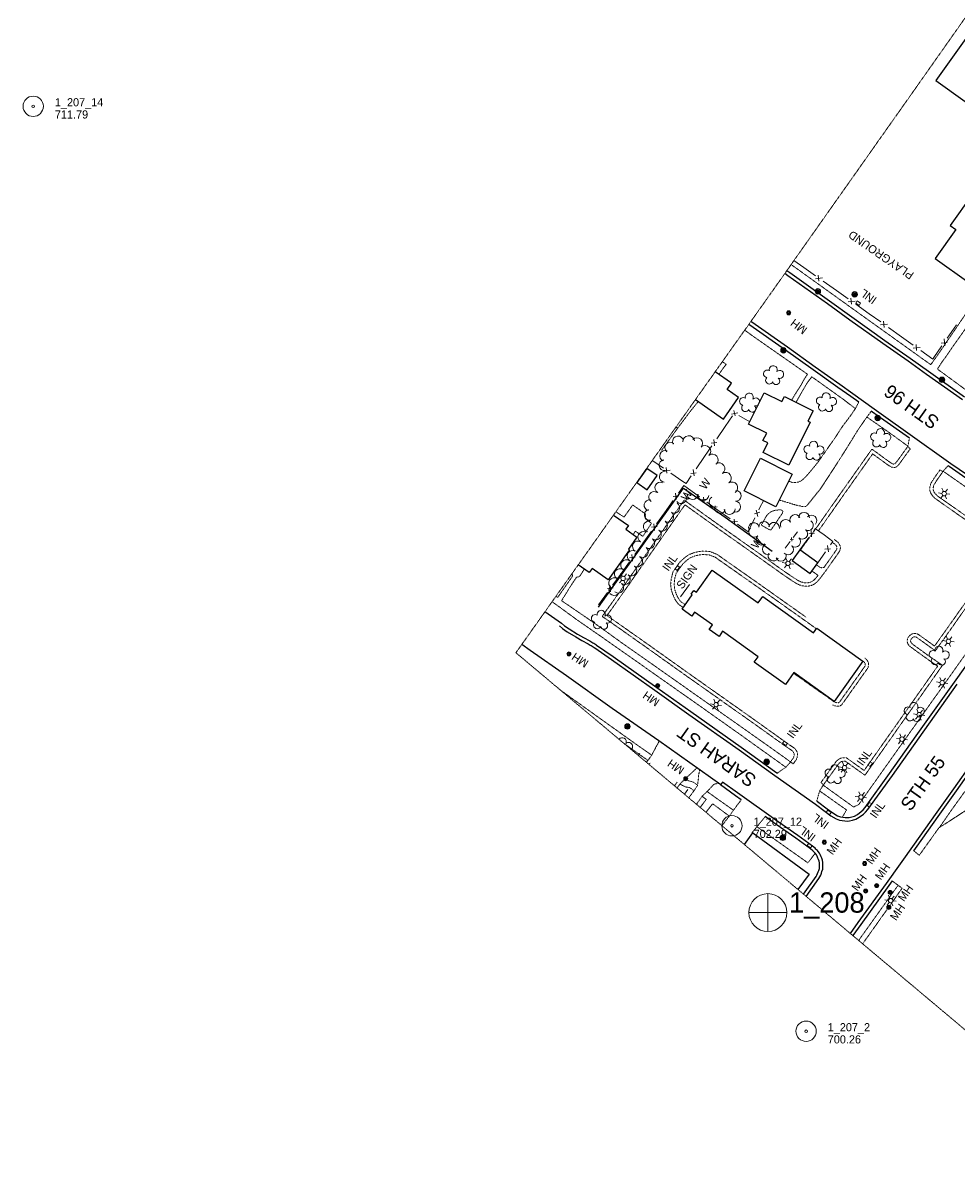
# Model space of a CAD drawing. Extents: x 863487 to 870045, y 569252 to 575761.
# Tile 1 of 66: x 863519 to 864208, y 569866 to 570718. Entities that reach past the tile are written whole.
import ezdxf
from ezdxf.enums import TextEntityAlignment as Align

# ---------------------------------------------------------------- set-up
doc = ezdxf.new("R2010")
doc.units = 0
doc.header["$LTSCALE"] = 0.005
doc.header["$MEASUREMENT"] = 0
doc.linetypes.add('DGN Style 3', pattern=[37.5, 25, -12.5])
doc.linetypes.add('DGN Style 5', pattern=[20, 10, -10])
for name, color, linetype, lineweight in [('E_BMGRD', 2, 'Egr', 15), ('E_DRN_Grate', 5, 'Continuous', 15), ('E_DWY', 2, 'DGN Style 3', 15), ('E_LAND_Vegetation', 3, 'Continuous', 15), ('E_MAP_Limits', 3, 'DGN Style 3', 15), ('E_MAP_PassPoints', 40, 'Continuous', 15), ('E_MISCPROP', 30, 'Continuous', 15), ('E_MISCPROP_HvyLine', 241, 'Continuous', 25), ('E_MISCPROP_Railing', 30, 'Continuous', 15), ('E_PATH_Sidewalk', 2, 'DGN Style 5', 15), ('E_RDWY', 21, 'Continuous', 25), ('E_RDWY_Name', 21, 'Continuous', 15), ('E_WAL', 40, 'Continuous', 25)]:
    doc.layers.add(name, color=color, linetype=linetype, lineweight=lineweight)
doc.styles.add('Style-IGR_FONT_0', font='IGR_FONT_0.shx')
doc.styles.add('Style-IGR_FONT_1', font='IGR_FONT_1.shx')
doc.linetypes.add('Egr', pattern='A,20,[34,dgnlstyle-ewdotudls.shx,S=0.03732,R=0,X=0,Y=0],20', length=40)

# ---------------------------------------------------------------- blocks, each defined once
blk = doc.blocks.new('PP')
at = {"layer": 'E_MAP_PassPoints', "color": 40, "linetype": 'Continuous', "lineweight": 0}
for radius in [7.5, 0.96]:
    blk.add_circle((0, 0), radius, dxfattribs=at)
blk = doc.blocks.new('PHOTOC')
at = {"layer": 'E_MAP_Limits', "color": 73, "linetype": 'Continuous', "lineweight": 0}
for p, q in [((0.12, 14.06), (0.06, -13.8)), ((-13.79, 0.03), (14.12, 0.01))]:
    blk.add_line(p, q, dxfattribs=at)
blk.add_circle((0.17, 0.04), 14, dxfattribs=at)
blk = doc.blocks.new('PLAY')
at = {"layer": 'E_BMGRD', "color": 51, "linetype": 'Continuous', "lineweight": 0, "style": 'Style-IGR_FONT_0'}
blk.add_text('PLAYGROUND', height=6, rotation=359.99992, dxfattribs=at).set_placement((-1.19, -0.3), align=Align.MIDDLE_CENTER)
blk = doc.blocks.new('INLT')
at = {"layer": 'E_MISCPROP_Railing', "color": 40, "linetype": 'Continuous', "lineweight": 0, "flags": 128}
blk.add_lwpolyline([(3, -2), (3, 0), (0, 0), (0, -2), (3, -2)], dxfattribs=at)
blk = doc.blocks.new('INL_13')
at = {"layer": 'E_MISCPROP_Railing', "color": 40, "linetype": 'Continuous', "lineweight": 0, "style": 'Style-IGR_FONT_0'}
blk.add_text('INL', height=6, rotation=0.00006, dxfattribs=at).set_placement((-5.74, -3.01))
blk = doc.blocks.new('INL_15')
at = {"layer": 'E_MISCPROP_Railing', "color": 40, "linetype": 'Continuous', "lineweight": 0, "style": 'Style-IGR_FONT_0'}
blk.add_text('INL', height=6, rotation=359.99995, dxfattribs=at).set_placement((-5.74, -3.01))
blk = doc.blocks.new('INL_16')
at = {"layer": 'E_MISCPROP_Railing', "color": 40, "linetype": 'Continuous', "lineweight": 0, "style": 'Style-IGR_FONT_0'}
blk.add_text('INL', height=6, rotation=0.00002, dxfattribs=at).set_placement((-5.74, -3.01))
blk = doc.blocks.new('INL_17')
at = {"layer": 'E_MISCPROP_Railing', "color": 40, "linetype": 'Continuous', "lineweight": 0, "style": 'Style-IGR_FONT_0'}
blk.add_text('INL', height=6, rotation=359.99992, dxfattribs=at).set_placement((-5.74, -3.01))
blk = doc.blocks.new('INL_18')
at = {"layer": 'E_MISCPROP_Railing', "color": 40, "linetype": 'Continuous', "lineweight": 0, "style": 'Style-IGR_FONT_0'}
blk.add_text('INL', height=6, rotation=359.9999, dxfattribs=at).set_placement((-5.74, -3.01))
blk = doc.blocks.new('INL_19')
at = {"layer": 'E_MISCPROP_Railing', "color": 40, "linetype": 'Continuous', "lineweight": 0, "style": 'Style-IGR_FONT_0'}
blk.add_text('INL', height=6, rotation=360, dxfattribs=at).set_placement((-5.74, -3.01))
blk = doc.blocks.new('MHO')
at = {"layer": 'E_DRN_Grate', "color": 20, "linetype": 'Continuous', "lineweight": 0}
for centre, radius in [((0.06, 0.01), 1.5), ((0.07, 0.01), 1.22), ((0.06, 0), 0.968), ((0.03, -0.01), 0.605)]:
    blk.add_circle(centre, radius, dxfattribs=at)
blk = doc.blocks.new('MHO_1')
at = {"layer": 'E_DRN_Grate', "color": 20, "linetype": 'Continuous', "lineweight": 0}
for centre, radius in [((0.06, 0.01), 1.5), ((0.07, 0.01), 1.22), ((0.06, 0), 0.968), ((0.03, -0.01), 0.605)]:
    blk.add_circle(centre, radius, dxfattribs=at)
blk = doc.blocks.new('MHT')
at = {"layer": 'E_DRN_Grate', "color": 20, "linetype": 'Continuous', "lineweight": 0, "style": 'Style-IGR_FONT_0'}
blk.add_text('MH', height=6, rotation=0.00007, dxfattribs=at).set_placement((-0.08, -3.13), align=Align.CENTER)
blk = doc.blocks.new('MHO_2')
at = {"layer": 'E_DRN_Grate', "color": 20, "linetype": 'Continuous', "lineweight": 0}
for centre, radius in [((0.06, 0.01), 1.5), ((0.07, 0.01), 1.22), ((0.06, 0), 0.968), ((0.03, -0.01), 0.605)]:
    blk.add_circle(centre, radius, dxfattribs=at)
blk = doc.blocks.new('MHT_1')
at = {"layer": 'E_DRN_Grate', "color": 20, "linetype": 'Continuous', "lineweight": 0, "style": 'Style-IGR_FONT_0'}
blk.add_text('MH', height=6, rotation=0.00011, dxfattribs=at).set_placement((-0.08, -3.13), align=Align.CENTER)
blk = doc.blocks.new('LTP')
at = {"layer": 'E_MISCPROP', "color": 20, "linetype": 'Continuous', "lineweight": 0}
for p, q in [((-1.64, 0.07), (-4.24, 0.14)), ((-0.8, 1.43), (-2, 3.73)), ((0.9, 1.42), (2.27, 3.65)), ((-0.88, -1.42), (-2.24, -3.61)), ((0.76, -1.47), (2, -3.65)), ((1.64, -0.02), (4.16, -0.09))]:
    blk.add_line(p, q, dxfattribs=at)
blk.add_circle((0, 0), 1.64, dxfattribs=at)
blk = doc.blocks.new('POLE')
at = {"layer": 'E_MISCPROP', "color": 20, "linetype": 'Continuous', "lineweight": 0}
for centre, radius in [((-0.01, 0.02), 2.02), ((-0.01, 0.03), 1.52), ((0, -0.01), 1.01), ((0, 0), 0.502)]:
    blk.add_circle(centre, radius, dxfattribs=at)
blk = doc.blocks.new('WAL_3')
at = {"layer": 'E_MISCPROP_Railing', "color": 40, "linetype": 'Continuous', "lineweight": 0, "style": 'Style-IGR_FONT_0'}
blk.add_text('W', height=6, rotation=0.00008, dxfattribs=at).set_placement((-2.27, -0.34), align=Align.MIDDLE_LEFT)
blk = doc.blocks.new('SIGN')
at = {"layer": 'E_MISCPROP', "color": 20, "linetype": 'Continuous', "lineweight": 0, "style": 'Style-IGR_FONT_0'}
blk.add_text('SIGN', height=6, rotation=0.00008, dxfattribs=at).set_placement((-9.6, -0.01), align=Align.MIDDLE_LEFT)
blk = doc.blocks.new('MHO_4')
at = {"layer": 'E_DRN_Grate', "color": 20, "linetype": 'Continuous', "lineweight": 0}
for centre, radius in [((0.06, 0.01), 1.5), ((0.07, 0.01), 1.22), ((0.06, 0), 0.968), ((0.03, -0.01), 0.605)]:
    blk.add_circle(centre, radius, dxfattribs=at)
blk = doc.blocks.new('MHT_6')
at = {"layer": 'E_DRN_Grate', "color": 20, "linetype": 'Continuous', "lineweight": 0, "style": 'Style-IGR_FONT_0'}
blk.add_text('MH', height=6, rotation=359.99989, dxfattribs=at).set_placement((-0.08, -3.13), align=Align.CENTER)
blk = doc.blocks.new('POLE_1')
at = {"layer": 'E_MISCPROP', "color": 20, "linetype": 'Continuous', "lineweight": 0}
for centre, radius in [((-0.01, 0.02), 2.02), ((-0.01, 0.03), 1.52), ((0, -0.01), 1.01), ((0, 0), 0.502)]:
    blk.add_circle(centre, radius, dxfattribs=at)
blk = doc.blocks.new('TREE')
at = {"layer": 'E_LAND_Vegetation', "color": 93, "linetype": 'Continuous', "lineweight": 0}
for centre, radius, start, end in [((-4.47, 0.2), 2.78, 78.07164, 279.08269), ((-1.47, 4.28), 2.78, 1.39463, 209.16762), ((3.57, 2.42), 2.97, 278.42374, 139.65762), ((-2.01, -4.2), 2.61, 140.77979, 358.71239), ((3.46, -3.43), 2.97, 196.07455, 79.04782)]:
    blk.add_arc(centre, radius, start, end, dxfattribs=at)
blk = doc.blocks.new('TREE_1')
at = {"layer": 'E_LAND_Vegetation', "color": 93, "linetype": 'Continuous', "lineweight": 0}
for centre, radius, start, end in [((-4.47, 0.2), 2.78, 78.07164, 279.08268), ((-1.47, 4.28), 2.78, 1.39462, 209.16761), ((3.57, 2.42), 2.97, 278.42373, 139.65761), ((-2.01, -4.2), 2.61, 140.77978, 358.71239), ((3.46, -3.43), 2.97, 196.07455, 79.04782)]:
    blk.add_arc(centre, radius, start, end, dxfattribs=at)
blk = doc.blocks.new('MHO_10')
at = {"layer": 'E_DRN_Grate', "color": 20, "linetype": 'Continuous', "lineweight": 0}
for centre, radius in [((0.06, 0.01), 1.5), ((0.07, 0.01), 1.22), ((0.06, 0), 0.968), ((0.03, -0.01), 0.605)]:
    blk.add_circle(centre, radius, dxfattribs=at)
blk = doc.blocks.new('MHO_11')
at = {"layer": 'E_DRN_Grate', "color": 20, "linetype": 'Continuous', "lineweight": 0}
for centre, radius in [((0.06, 0.01), 1.5), ((0.07, 0.01), 1.22), ((0.06, 0), 0.968), ((0.03, -0.01), 0.605)]:
    blk.add_circle(centre, radius, dxfattribs=at)

msp = doc.modelspace()

# ---------------------------------------------------------------- linework, layer by layer
at = {"layer": 'E_DWY', "color": 51, "linetype": 'DGN Style 3', "flags": 128}
for points in [[(864000.83, 570419.18), (864002.3, 570418.65), (864011.29, 570430.65), (864015.94, 570436.43), (864017.51, 570438.29)], [(864084.26, 570379.46), (864084.55, 570379.3), (864086.68, 570378.49), (864088.37, 570378.32), (864090.28, 570378.49), (864091.87, 570378.98), (864092.99, 570379.51), (864094.73, 570380.7), (864096.62, 570382.5), (864098.93, 570385.08), (864100.4, 570386.85), (864101.76, 570388.51), (864103.37, 570390.46), (864105.44, 570393), (864107.86, 570396.32), (864110.32, 570399.82), (864112.46, 570402.9), (864114.37, 570405.73), (864116.97, 570409.35), (864118.54, 570411.6), (864120.53, 570414.69), (864122.54, 570417.84), (864123.92, 570419.81), (864126.06, 570422.71), (864127.87, 570425.16), (864129.75, 570427.62), (864130.72, 570429.02), (864131.73, 570430.5), (864132.45, 570431.54), (864133.06, 570432.4), (864133.29, 570432.68), (864135.89, 570437.73)], [(864145.2, 570431.04), (864141.87, 570426.7), (864135.45, 570417.41), (864126.71, 570403.25), (864116.82, 570387.72), (864108.02, 570374.25), (864097.88, 570361.61), (864097.16, 570360.97), (864096.28, 570360.64), (864094.6, 570360.6), (864092.96, 570361.05), (864090.37, 570361.56), (864088.93, 570361.98), (864086.87, 570362.57), (864085.12, 570363.14), (864083.16, 570363.71), (864081.38, 570364.23), (864079.58, 570364.81), (864078.34, 570365.15), (864077.18, 570365.51)], [(864172.03, 570404.66), (864173.35, 570411.12)], [(864104.1, 570344.15), (864122.11, 570369.79), (864145.64, 570403.08), (864158.19, 570393.93), (864159.48, 570393.04), (864160.28, 570392.56), (864160.94, 570392.19), (864161.55, 570392.03), (864162.18, 570392.08), (864162.57, 570392.23), (864163.2, 570392.84), (864163.58, 570393.28), (864163.94, 570393.74), (864171.95, 570404.72)], [(864106.15, 570342.71), (864124.15, 570368.35), (864146.21, 570399.57), (864156.74, 570391.9), (864158.12, 570390.94), (864159.02, 570390.4), (864160, 570389.85), (864161.33, 570389.51), (864162.76, 570389.61), (864163.96, 570390.1), (864165.02, 570391.13), (864165.5, 570391.68), (864165.93, 570392.22), (864173.97, 570403.25), (864172.12, 570405.11)], [(864198, 570386.39), (864195.95, 570387.82), (864191.34, 570381.26), (864189.05, 570377.51), (864188.54, 570375.47), (864188.42, 570373.75), (864188.54, 570372.11), (864189, 570370.71), (864189.75, 570369.54), (864190.43, 570368.57), (864191.18, 570367.92), (864192.02, 570366.86), (864220.23, 570347.07), (864223.19, 570344.67), (864223.63, 570344.28), (864223.79, 570344.13), (864225.25, 570341.42), (864225.2, 570341.14), (864225.04, 570340.4), (864224.84, 570339.84), (864224.56, 570339.21), (864224.28, 570338.55), (864223.95, 570337.95), (864223.34, 570336.89), (864222.9, 570336.16), (864222.36, 570335.06), (864222.07, 570333.85), (864221.95, 570332.86), (864221.91, 570331.33), (864222.41, 570329.98), (864222.63, 570329.63), (864223.21, 570328.62), (864223.94, 570328.01), (864224.46, 570327.57), (864225.35, 570326.95), (864236.27, 570319.77), (864226.12, 570306.02), (864200.84, 570270.17), (864191.91, 570257.66), (864179.86, 570266.34), (864178.26, 570266.88), (864176.41, 570266.95), (864174.99, 570266.53), (864173.88, 570265.75), (864173.01, 570264.88), (864172.27, 570263.8), (864171.81, 570262.42), (864171.72, 570260.91), (864172.05, 570259.48), (864172.69, 570258.61), (864173.22, 570257.95), (864173.88, 570257.3), (864185.94, 570248.52), (864194.23, 570242.83), (864178.66, 570220.76), (864163.6, 570199.37)], [(864198, 570386.39), (864193.44, 570379.89), (864191.39, 570376.53), (864191.02, 570375.07), (864190.92, 570373.75), (864191.01, 570372.61), (864191.28, 570371.79), (864191.83, 570370.93), (864192.3, 570370.26), (864192.99, 570369.66), (864193.76, 570368.7), (864221.74, 570349.06), (864224.8, 570346.57), (864225.31, 570346.13), (864225.79, 570345.68), (864227.85, 570341.86), (864227.66, 570340.68), (864227.45, 570339.72), (864227.16, 570338.9), (864226.85, 570338.21), (864226.54, 570337.46), (864226.12, 570336.72), (864225.49, 570335.62), (864225.1, 570334.96), (864224.72, 570334.21), (864224.53, 570333.41), (864224.45, 570332.69), (864224.42, 570331.75), (864224.66, 570331.1), (864224.77, 570330.93), (864225.16, 570330.25), (864225.55, 570329.93), (864225.99, 570329.55), (864226.75, 570329.03), (864239.85, 570320.4), (864228.15, 570304.55), (864202.88, 570268.72), (864192.49, 570254.16), (864178.71, 570264.09), (864177.81, 570264.39), (864176.72, 570264.43), (864176.09, 570264.25), (864175.5, 570263.83), (864174.94, 570263.28), (864174.53, 570262.67), (864174.29, 570261.95), (864174.24, 570261.12), (864174.37, 570260.54), (864174.67, 570260.14), (864175.07, 570259.63), (864175.49, 570259.22), (864187.38, 570250.56), (864197.74, 570243.46), (864180.7, 570219.32), (864165.28, 570197.42)], [(864197.92, 570386.44), (864201.84, 570390.8)], [(864085.51, 570172.11), (864087.38, 570174.75), (864087.76, 570175.54), (864088.04, 570176.23), (864088.19, 570176.81), (864088.26, 570177.42), (864088.2, 570177.86), (864088.06, 570178.51), (864087.78, 570179.06), (864087.52, 570179.47), (864087.24, 570179.86), (864086.92, 570180.2), (864086.65, 570180.48), (864081.7, 570183.79), (864059.66, 570199.6), (864035.64, 570216.58), (864009.88, 570234.75), (863978.32, 570257.23), (863955.7, 570273.18), (863946.47, 570279.58), (863955.76, 570292.54), (863967.65, 570309.53), (864000.61, 570356.35), (864007.03, 570365.42), (864032.37, 570347.27), (864055.94, 570330.59), (864081.35, 570312.53), (864088.39, 570307.76), (864090.66, 570306.32), (864091.8, 570305.76), (864092.96, 570305.2), (864094.02, 570304.81), (864095.25, 570304.54), (864096.2, 570304.34), (864096.89, 570304.32), (864097.66, 570304.36), (864098.44, 570304.42), (864099.24, 570304.53), (864099.95, 570304.7), (864100.66, 570304.98), (864101.33, 570305.32), (864102.39, 570306.02), (864103.21, 570306.68), (864103.82, 570307.33), (864104.36, 570307.97), (864104.7, 570308.38), (864105.2, 570308.98), (864105.89, 570309.81)], [(864085.51, 570172.11), (864087.55, 570170.67), (864089.53, 570173.47), (864090.05, 570174.52), (864090.42, 570175.45), (864090.66, 570176.37), (864090.78, 570177.46), (864090.66, 570178.28), (864090.44, 570179.34), (864089.96, 570180.3), (864089.59, 570180.87), (864089.17, 570181.46), (864088.73, 570181.93), (864088.26, 570182.41), (864083.12, 570185.85), (864061.11, 570201.63), (864037.08, 570218.62), (864011.32, 570236.79), (863979.77, 570259.27), (863957.14, 570275.23), (863949.98, 570280.19), (863957.8, 570291.09), (863969.7, 570308.09), (864002.65, 570354.91), (864007.61, 570361.93), (864030.92, 570345.23), (864054.49, 570328.55), (864079.93, 570310.48), (864087.02, 570305.66), (864089.44, 570304.14), (864090.71, 570303.51), (864091.98, 570302.9), (864093.31, 570302.41), (864094.73, 570302.1), (864095.89, 570301.85), (864096.9, 570301.81), (864097.83, 570301.86), (864098.72, 570301.94), (864099.69, 570302.07), (864100.7, 570302.31), (864101.67, 570302.69), (864102.59, 570303.15), (864103.87, 570304), (864104.92, 570304.84), (864105.69, 570305.67), (864106.28, 570306.37), (864106.63, 570306.79), (864107.12, 570307.39), (864107.81, 570308.21)], [(864104.1, 570344.15), (864092.76, 570328.42)], [(864110.33, 570315.78), (864119.3, 570328.5), (864119.58, 570329.09), (864119.83, 570330.08), (864119.81, 570330.75), (864119.51, 570331.51), (864119.09, 570332.18), (864118.62, 570332.65), (864118.07, 570333.07), (864117.36, 570333.58), (864116.84, 570333.98), (864116.55, 570334.15)], [(864112.37, 570314.34), (864121.48, 570327.24), (864121.95, 570328.25), (864122.35, 570329.81), (864122.29, 570331.27), (864121.75, 570332.64), (864121.06, 570333.75), (864120.27, 570334.54), (864119.56, 570335.08), (864118.86, 570335.58), (864118.24, 570336.06), (864117.8, 570336.31)], [(864097.15, 570278.89), (864059.44, 570305.59), (864031.04, 570325.52), (864026.09, 570327.41), (864020.64, 570327.86), (864014.93, 570326.86), (864010.78, 570325.29), (864007.81, 570323.3), (864004.31, 570320.14), (864002.87, 570318.35), (863998.82, 570312.62), (863997.57, 570307.74), (863996.98, 570303.36), (863997.59, 570298.87), (863998.65, 570295.6), (864000.05, 570292.58), (864001.47, 570290.18), (864002.68, 570288.8), (864004.63, 570287.23), (864006.37, 570286.19)], [(864095.71, 570276.85), (864058, 570303.55), (864029.86, 570323.29), (864025.53, 570324.95), (864020.76, 570325.34), (864015.59, 570324.44), (864011.93, 570323.05), (864009.35, 570321.33), (864006.13, 570318.42), (864004.86, 570316.84), (864001.13, 570311.56), (864000.02, 570307.26), (863999.5, 570303.36), (864000.04, 570299.43), (864000.98, 570296.52), (864002.26, 570293.75), (864003.5, 570291.65), (864004.42, 570290.61), (864006.07, 570289.29), (864007.82, 570288.23)], [(864110.33, 570315.78), (864108.4, 570315.51), (864107.71, 570315.68), (864107.06, 570316.03), (864106.34, 570316.48), (864105.54, 570317.02), (864104.67, 570317.64)], [(864107.81, 570308.21), (864112.37, 570314.34)], [(864105.89, 570309.81), (864101.44, 570313.09)], [(864095.71, 570276.85), (864104.64, 570270.42)], [(864116.47, 570214.37), (864116.9, 570214.14), (864117.67, 570213.81), (864118.72, 570213.42), (864119.89, 570213.19), (864120.74, 570213.22), (864121.68, 570213.33), (864122.59, 570213.79), (864123.44, 570214.47), (864124.04, 570215.24), (864137.65, 570234.45), (864142.65, 570241.47), (864143.07, 570242.6), (864143.18, 570243.5), (864143.22, 570244.46), (864143.02, 570245.5), (864142.59, 570246.35), (864142.12, 570247.09), (864141.55, 570247.79), (864140.88, 570248.45), (864140.35, 570248.78)], [(864117.62, 570216.58), (864117.98, 570216.4), (864118.6, 570216.13), (864119.39, 570215.84), (864120.1, 570215.7), (864120.55, 570215.71), (864120.94, 570215.76), (864121.23, 570215.91), (864121.65, 570216.24), (864122.03, 570216.74), (864135.62, 570235.89), (864140.42, 570242.65), (864140.62, 570243.2), (864140.69, 570243.71), (864140.71, 570244.26), (864140.62, 570244.69), (864140.42, 570245.12), (864140.09, 570245.62), (864139.69, 570246.11), (864139.32, 570246.48), (864139.04, 570246.65)], [(864117.62, 570216.58), (864103.75, 570226.33), (864087.77, 570237.6)], [(864163.24, 570198.86), (864139.91, 570165.79), (864127.04, 570175), (864125.09, 570175.23), (864123.54, 570175.08), (864122.52, 570174.78), (864121.52, 570174.34), (864120.54, 570173.66), (864119.73, 570173), (864119.22, 570172.44), (864108.05, 570156.93), (864110.7, 570154.21)], [(864165.28, 570197.42), (864140.5, 570162.29), (864126.11, 570172.59), (864125.06, 570172.72), (864124.02, 570172.61), (864123.39, 570172.43), (864122.75, 570172.15), (864122.05, 570171.66), (864121.45, 570171.18), (864121.17, 570170.86), (864110.08, 570155.47)], [(863980.05, 570172.98), (863983.08, 570177.14), (863988.59, 570187.59)], [(863979.11, 570171.86), (863979.97, 570173.04)], [(863981.03, 570170.25), (863981.99, 570171.56)], [(864085.59, 570172.05), (864082.13, 570168.3), (864075.87, 570163.89)], [(864003.82, 570155.84), (864007.91, 570159.67), (864016.47, 570167.76)], [(864018.33, 570166.44), (864017.89, 570163.12), (864017.73, 570162.2), (864017.65, 570161.54), (864017.6, 570160.95), (864017.56, 570160.21), (864017.49, 570159.41), (864017.38, 570158.67), (864017.3, 570158.16), (864017.23, 570157.55), (864017.19, 570157.15), (864017.15, 570156.59), (864017.12, 570156), (864017.1, 570155.39), (864017.01, 570154.96), (864014.37, 570150.91), (864010.4, 570145.6)], [(864001.89, 570157.27), (863999.83, 570154.47)], [(864003.9, 570155.78), (864001.75, 570152.86)], [(864016.07, 570140.83), (864020.32, 570146.81), (864023.85, 570150.19), (864024.89, 570151.18), (864025.6, 570151.91), (864026.44, 570152.93), (864027.18, 570153.7), (864027.69, 570154.27), (864028.09, 570154.71), (864028.74, 570155.28), (864029.19, 570155.58), (864029.81, 570155.88), (864032.48, 570156.37)], [(864110, 570155.52), (864107.03, 570150.62), (864107.03, 570150.62), (864104.91, 570143.18)], [(864049.2, 570144.22), (864047.28, 570141.56), (864046.77, 570140.94), (864046.19, 570140.2), (864045.67, 570139.52), (864045.29, 570138.99), (864044.84, 570138.37), (864044.39, 570137.7), (864043.57, 570136.67), (864040.38, 570132.18), (864037.33, 570128.28), (864034.93, 570125)], [(864176.45, 570106.57), (864180.63, 570103.19), (864195.02, 570123.32), (864216.19, 570137.05), (864235.97, 570150.28), (864280.73, 570150.94), (864334.2, 570151.56), (864313.17, 570112.75), (864282.77, 570051.78), (864242.75, 569979.39), (864235.15, 569966.57), (864235.25, 569964.79), (864236.95, 569960.24), (864238.81, 569956.3), (864240.48, 569952.55), (864240.57, 569952.38)], [(864066.91, 570131.71), (864060.66, 570124.28), (864056.99, 570119.52), (864057.38, 570119.24)], [(864138.8, 570037.81), (864156.43, 570062.58), (864167.95, 570078.86), (864160.55, 570084.27)]]:
    msp.add_lwpolyline(points, dxfattribs=at)
at = {"layer": 'E_LAND_Vegetation', "color": 93, "linetype": 'Continuous'}
for centre, radius, start, end in [((864055.13, 570441.38), 2.97, 332.8748, 194.10868), ((864050.69, 570438.35), 2.78, 55.84569, 263.61868), ((864052.26, 570433.54), 2.78, 132.52271, 333.53375), ((864057.27, 570432.99), 2.61, 195.23085, 53.16346), ((864059.83, 570437.88), 2.97, 1.68512, 133.49889), ((864059.83, 570437.88), 2.97, 250.52562, 305.18874), ((863996.76, 570404.22), 4.02, 48.89288, 228.87756), ((864002.41, 570408.69), 4.02, 29.15634, 209.14102), ((864010.3, 570408.76), 4.23, 4.36203, 184.34671), ((864016.44, 570407.29), 4.23, 316.95294, 136.93762), ((863993, 570398.07), 4.02, 68.53431, 248.51899), ((864022.37, 570401.53), 4.23, 312.14299, 132.12766), ((863992.54, 570391.23), 4.02, 97.42631, 277.41099), ((864027.85, 570395.2), 4.23, 309.61316, 129.59784), ((864032.87, 570388.71), 4.23, 303.85721, 123.84189), ((863992.74, 570382.72), 4.02, 82.7562, 262.74088), ((864037.58, 570381.68), 4.23, 303.85721, 123.84189), ((863989.42, 570374.71), 4.02, 63.5447, 243.52937), ((864042.3, 570374.65), 4.23, 303.85721, 123.84189), ((863981.46, 570361.66), 4.02, 79.72517, 259.70984), ((863984.85, 570367.73), 4.02, 54.81862, 234.8033), ((864004.69, 570366.93), 4.02, 217.05446, 37.03913), ((864013.18, 570369.91), 4.02, 176.999, 356.98368), ((864021.27, 570369.17), 4.02, 174.73461, 354.71929), ((864029.44, 570364.12), 4.02, 117.92294, 297.90761), ((864045.04, 570368.62), 4.02, 267.60581, 87.59049), ((863981.59, 570354.56), 4.02, 101.54266, 281.52734), ((863999.67, 570359.69), 4.02, 239.23252, 59.21719), ((864033.61, 570359.68), 4.02, 158.66889, 338.65357), ((864040.55, 570358.82), 4.02, 182.56699, 2.55166), ((864044.71, 570360.59), 4.02, 267.60581, 87.59049), ((863980.9, 570345.87), 4.02, 80.03074, 260.01542), ((863990.64, 570346.56), 4.02, 235.43051, 55.41518), ((863995.27, 570353.18), 4.02, 234.30702, 54.2917), ((864058.5, 570344.83), 3.93, 12.10571, 192.09039), ((864065.99, 570345.71), 3.93, 3.70808, 183.69276), ((864073.41, 570345.09), 3.93, 352.68196, 172.66663), ((864081.98, 570347.23), 3.93, 27.38496, 207.36963), ((864088.96, 570350.85), 3.93, 27.38496, 207.36963), ((864095.53, 570352.44), 3.93, 0.27623, 180.26091), ((864098.49, 570346.81), 3.93, 236.41867, 56.40335), ((864101.02, 570350.42), 3.93, 317.98568, 137.97036), ((863976.86, 570338.14), 4.02, 60.63614, 240.62082), ((863986, 570340.1), 4.02, 233.24374, 53.22842), ((864058.64, 570342.01), 3.93, 133.26638, 313.25106), ((864094.25, 570340.52), 3.93, 228.68441, 48.66909), ((863972.9, 570331.14), 4.02, 60.39602, 240.38069), ((863981.18, 570333.62), 4.02, 234.24444, 54.22911), ((864064, 570336.19), 3.93, 131.91, 311.89468), ((864068.72, 570329.15), 3.93, 113.07405, 293.05873), ((864083.75, 570329.01), 3.93, 224.70711, 44.69179), ((864089.04, 570334.68), 3.93, 227.49683, 47.48151), ((863968.92, 570324.15), 4.02, 60.39602, 240.38069), ((863972.24, 570320.05), 4.02, 239.30898, 59.29365), ((863976.48, 570327.1), 4.02, 234.24444, 54.22911), ((864072.9, 570324.47), 3.93, 151.02145, 331.00613), ((864078.51, 570324.28), 3.93, 202.59626, 22.58094), ((863959.58, 570310.8), 4.02, 54.4987, 234.48337), ((863964.25, 570317.35), 4.02, 54.4987, 234.48337), ((863967.98, 570313.44), 4.02, 234.77307, 54.75775), ((863955.34, 570304.11), 4.02, 57.64127, 237.62594), ((863963.25, 570307.11), 4.02, 231.16991, 51.15459), ((863955.4, 570299), 4.02, 131.53747, 311.52214), ((863958.22, 570300.8), 4.02, 231.94299, 51.92766), ((863961.24, 570187.04), 2.97, 332.87479, 142.63409), ((863965.94, 570183.55), 2.97, 310.66508, 133.49888)]:
    msp.add_arc(centre, radius, start, end, dxfattribs=at)
at = {"layer": 'E_MAP_Limits', "color": 73, "linetype": 'DGN Style 3', "flags": 128}
for points in [[(863882.77, 570252.74), (864068.43, 570514.49), (864180.3, 570672.98), (864329.58, 570884.96), (864428.23, 571024.69)], [(864343.85, 569865.68), (863882.77, 570252.74)]]:
    msp.add_lwpolyline(points, dxfattribs=at)
at = {"layer": 'E_MISCPROP', "color": 20, "linetype": 'Continuous'}
for p, q in [((864004.37, 570293.92), (864010.9, 570303.11)), ((863973.13, 570176.88), (863974.23, 570178.32))]:
    msp.add_line(p, q, dxfattribs=at)
at = {"layer": 'E_MISCPROP_HvyLine', "color": 241, "linetype": 'Continuous', "flags": 128}
for points in [[(864225.96, 570721.77), (864192.81, 570675.17), (864254.44, 570631.33)], [(864236.46, 570614.45), (864203.52, 570568.15), (864207.55, 570565.29), (864192.28, 570543.82), (864217.18, 570526.11)], [(864015.42, 570439.76), (864035.96, 570425.28), (864047.23, 570441.26), (864038.86, 570447.17), (864042.06, 570451.72), (864029.96, 570460.26)], [(863954.88, 570354.41), (863965.81, 570346.6), (863963.93, 570343.98), (863972.13, 570338.13), (863965.84, 570329.32), (863966.7, 570328.71), (863950.9, 570306.6), (863939.08, 570315.04), (863936.82, 570311.88), (863928.79, 570317.61)], [(864051.45, 570111.14), (864057.75, 570119.74), (864099.37, 570089.27), (864091.04, 570077.9)]]:
    msp.add_lwpolyline(points, dxfattribs=at)
for points in [[(864084.27, 570391.17), (864065.25, 570400.68), (864068.74, 570407.65), (864065.21, 570409.42), (864067.96, 570414.92), (864054.61, 570421.6), (864066.19, 570444.74), (864079.22, 570438.22), (864081.03, 570441.84), (864102.17, 570431.27), (864098.4, 570423.73), (864100.11, 570422.87)], [(864063.44, 570396.34), (864086.81, 570384.49), (864074.6, 570360.41), (864051.23, 570372.26)], [(863979.38, 570388.86), (863972.05, 570378.39), (863979.67, 570373.06), (863987, 570383.53)], [(864105.76, 570319.16), (864092.35, 570328.71), (864086.76, 570320.86), (864100.17, 570311.31)], [(864104.89, 570270.78), (864138.98, 570246.42), (864117.8, 570216.78), (864088.07, 570238.03), (864081.79, 570229.24), (864058.7, 570245.75), (864061.61, 570249.83), (864035.43, 570268.54), (864032.78, 570264.84), (864025.54, 570270.01), (864027.85, 570273.24), (864014.62, 570282.69), (864012.57, 570279.83), (864005.46, 570284.91), (864013.04, 570295.52), (864012.26, 570296.07), (864014.15, 570298.71), (864016.03, 570297.36), (864027.76, 570313.76), (864061.69, 570289.5), (864065.09, 570294.25), (864102.54, 570267.48)]]:
    msp.add_lwpolyline(points, close=True, dxfattribs=at)
at = {"layer": 'E_MISCPROP_Railing', "color": 40, "linetype": 'Continuous'}
for p, q in [((864103.94, 570528.91), (864109.14, 570529.44)), ((864106.07, 570531.61), (864106.55, 570527.16)), ((864128.02, 570511.87), (864133.21, 570512.38)), ((864130.15, 570514.56), (864130.62, 570510.11)), ((864152.05, 570494.76), (864157.25, 570495.27)), ((864154.19, 570497.45), (864154.65, 570493)), ((864176.08, 570477.65), (864181.28, 570478.16)), ((864178.22, 570480.34), (864178.68, 570475.88)), ((864196.84, 570481.39), (864201.29, 570481.88)), ((864199.55, 570479.27), (864199, 570484.46)), ((864042.08, 570428.96), (864046.75, 570429.9)), ((864043.77, 570431.6), (864044.6, 570427.6)), ((864029.5, 570405.48), (864028.95, 570410.21)), ((864027.01, 570407.39), (864031.07, 570407.89)), ((863991.82, 570386.93), (863996.55, 570387.49)), ((863993.72, 570389.43), (863994.22, 570385.37)), ((864011.81, 570385.18), (864015.86, 570385.67)), ((864014.3, 570383.27), (864013.75, 570388)), ((864003.18, 570368.67), (863998.97, 570368.22)), ((864000.63, 570370.68), (864001.13, 570365.77)), ((864023.81, 570366.01), (864018.9, 570365.56)), ((864021.78, 570363.48), (864021.36, 570367.69)), ((864060.06, 570358.07), (864061.36, 570353.32)), ((864046.44, 570349.73), (864041.52, 570349.27)), ((864044.41, 570347.2), (864043.99, 570351.41)), ((864062.91, 570356.51), (864058.83, 570355.37)), ((863987.08, 570345.91), (863982.88, 570345.46)), ((863984.54, 570347.92), (863985.04, 570343.01)), ((864103.19, 570341.03), (864099.04, 570340.64)), ((864100.71, 570343.05), (864101.13, 570338.2)), ((864087.64, 570336.65), (864085.37, 570336.46)), ((864086.29, 570337.76), (864086.51, 570335.12)), ((864113.47, 570327.14), (864112.97, 570331.97)), ((863970.91, 570323.2), (863966.7, 570322.78)), ((863968.38, 570325.23), (863968.83, 570320.32)), ((864110.96, 570329.11), (864115.1, 570329.57)), ((863954.62, 570300.57), (863950.42, 570300.16)), ((863952.09, 570302.6), (863952.55, 570297.69))]:
    msp.add_line(p, q, dxfattribs=at)
at = {"layer": 'E_MISCPROP_Railing', "color": 40, "linetype": 'Continuous', "flags": 128}
for points in [[(864088.11, 570542.37), (864095.4, 570537.22)], [(864095.4, 570537.22), (864104, 570531.12)], [(864109.69, 570527.1), (864119.48, 570520.17)], [(864119.48, 570520.17), (864128.08, 570514.08)], [(864133.76, 570510.04), (864143.53, 570503.09)], [(864143.53, 570503.09), (864152.12, 570496.97)], [(864201.33, 570485.03), (864208.22, 570494.84)], [(864157.79, 570492.93), (864167.56, 570485.98)], [(864167.56, 570485.98), (864176.15, 570479.86)], [(864191.28, 570470.69), (864197.33, 570479.32)], [(864181.83, 570475.82), (864190.53, 570469.62), (864191.28, 570470.69)], [(864037.25, 570419.78), (864042.69, 570427.72)], [(864047.47, 570427.83), (864055.46, 570423.29)], [(864031.08, 570410.76), (864037.25, 570419.78)], [(864022.05, 570397.57), (864027.48, 570405.51)], [(863983.45, 570394.68), (863983.89, 570394.37)], [(863983.89, 570394.37), (863991.84, 570388.95)], [(864015.87, 570388.54), (864022.05, 570397.57)], [(863997.09, 570385.37), (864006.12, 570379.2)], [(864006.12, 570379.2), (864008.41, 570377.64), (864012.28, 570383.3)], [(864009.2, 570374.39), (864006.67, 570376.21), (864002.72, 570370.62)], [(864018.39, 570367.77), (864009.2, 570374.39)], [(863998.92, 570365.25), (863992.38, 570356)], [(864031.82, 570358.1), (864023.74, 570363.92)], [(864041.02, 570351.49), (864031.82, 570358.1)], [(864065.54, 570365.01), (864062.89, 570359.92), (864062.14, 570358.36)], [(863992.38, 570356), (863986.63, 570347.86)], [(864059.27, 570352.43), (864054.34, 570342.24)], [(863982.83, 570342.49), (863976.53, 570333.58), (863976.28, 570333.24)], [(864054.34, 570342.24), (864054.22, 570341.98), (864046.36, 570347.64)], [(864090.6, 570342.02), (864087.42, 570337.71)], [(864110.27, 570339.76), (864104.11, 570344.26), (864103.87, 570344.47), (864102.77, 570342.96)], [(863976.28, 570333.24), (863970.47, 570325.15)], [(864085.31, 570334.86), (864081.69, 570329.95)], [(864098.95, 570337.72), (864092.38, 570328.7)], [(864115.15, 570332.5), (864116.87, 570334.94), (864110.27, 570339.76)], [(864105.76, 570319.16), (864111.41, 570327.19)], [(863966.62, 570319.81), (863960, 570310.61)], [(863960, 570310.61), (863954.18, 570302.53)], [(863950.34, 570297.18), (863943.72, 570287.99)], [(864009.74, 570151.64), (864007.28, 570148.21)]]:
    msp.add_lwpolyline(points, dxfattribs=at)
at = {"layer": 'E_PATH_Sidewalk', "color": 51, "linetype": 'DGN Style 5', "flags": 128}
for points in [[(864363.92, 570586.82), (864358.61, 570579.32), (864355.21, 570574.74), (864354.24, 570574.22), (864352.92, 570574.38), (864350.36, 570575.07), (864347.9, 570575.61), (864345.79, 570576.02), (864343.72, 570576.24), (864341.93, 570576.37), (864340.25, 570576.25), (864338.5, 570575.37), (864337.33, 570574.33), (864336.66, 570573.45), (864335.66, 570571.87), (864334.83, 570570.52), (864333.59, 570568.71), (864331.94, 570566.48), (864330.68, 570564.7), (864329.39, 570562.97), (864327.66, 570560.67), (864326.35, 570558.89), (864325.45, 570557.59), (864324.99, 570556.81), (864324.19, 570555.33), (864323.22, 570553.29), (864322.74, 570552.25), (864322.31, 570551.07), (864321.98, 570549.39), (864322.14, 570548.09), (864322.79, 570546.6), (864323.91, 570544.84), (864324.65, 570543.86), (864325.52, 570542.79), (864326.4, 570541.8), (864327.11, 570540.84), (864327.68, 570540.02), (864328.09, 570539.25), (864327.85, 570538.14), (864327.36, 570537.3), (864326.69, 570536.08), (864319.36, 570525.65), (864330.99, 570516.68), (864326.67, 570510.35), (864314.6, 570519), (864311.82, 570519.2), (864310.23, 570518.75), (864308.69, 570518.26), (864306.75, 570517.32), (864304.75, 570515.86), (864302.39, 570513.85), (864300.34, 570511.81), (864298.99, 570510.57), (864297.25, 570509.08), (864295.15, 570507.38), (864293.65, 570506.17), (864291.35, 570504.48), (864289.27, 570503), (864286.28, 570501.2), (864283.82, 570499.81), (864281.58, 570498.58), (864279.38, 570497.31), (864276.84, 570495.82), (864274.14, 570494.29), (864271.86, 570492.96), (864269.64, 570491.77), (864267.61, 570490.69), (864264.7, 570489.29), (864262.55, 570488.64), (864259.91, 570488.82), (864257.82, 570489.49), (864256.17, 570490.17), (864254.04, 570490.93), (864251.98, 570492.03), (864250.12, 570493.22), (864247.4, 570494.78), (864245.2, 570495.67), (864242.78, 570496.47), (864241.81, 570496.88), (864240.46, 570497.59), (864239.53, 570497.89), (864238.67, 570498.17), (864230.19, 570498.18), (864218.18, 570496.82), (864213.74, 570490.55), (864206.2, 570479.95), (864199.85, 570470.75), (864197.14, 570467.02), (864194.03, 570462.18), (864210.08, 570450.44), (864222.49, 570441.2), (864266.72, 570409.6), (864289.46, 570393.76), (864319.4, 570399.35), (864366.1, 570465.15), (864397.93, 570510.64), (864428.04, 570552.94), (864446.3, 570579), (864442.87, 570581.3)], [(864085.99, 570539.38), (864112.88, 570520.06), (864136.71, 570502.94), (864189.1, 570465.44), (864193.55, 570471.6), (864207.48, 570492), (864213.83, 570501.35), (864221.06, 570511.39), (864217.39, 570514.05), (864220.28, 570518.56)], [(864086.33, 570439.19), (864088.49, 570442.85), (864093.47, 570450.63), (864095.74, 570454.83), (864098.05, 570458.39), (864058.95, 570485.69), (864051.7, 570490.91)], [(864035.21, 570467.65), (864038.02, 570465.67), (864035.79, 570462.75), (864032.67, 570458.34)], [(864133.44, 570432.97), (864124.84, 570439.62), (864101.29, 570456.48), (864098.55, 570452.99), (864096.55, 570449.84), (864091.66, 570441.3), (864089.65, 570437.53)], [(864172.16, 570405.32), (864158.28, 570415.44), (864141.94, 570426.79)], [(864002.3, 570418.65), (863990.22, 570402.04), (863990.23, 570402.06)], [(864109.65, 570154.96), (864132.09, 570138.83), (864135.94, 570140.64), (864167.43, 570185), (864197.92, 570227.9), (864231.72, 570275.56), (864253.15, 570305.57), (864255.96, 570310.57), (864257.96, 570315.6), (864259.07, 570320.34), (864259.48, 570325.26), (864259.06, 570330.5), (864258.26, 570335.11), (864255.67, 570340.86), (864253.51, 570344.68), (864248.25, 570351.06), (864237.09, 570359.31), (864217.81, 570373.1), (864198.23, 570386.79)], [(863956.6, 570356.83), (863962.62, 570352.88), (863968.97, 570361.84), (863978.34, 570355.3), (863978.44, 570351.58), (863982.92, 570348.33), (863976.44, 570338.65), (863970.98, 570342.47), (863969.43, 570340.06)], [(864076.58, 570351.41), (864079.49, 570355.63), (864079.62, 570356), (864079.77, 570356.67), (864079.74, 570357.63), (864079.19, 570358.04), (864077.83, 570358.21), (864076.62, 570358.17), (864075.81, 570358.08), (864074.11, 570357.88), (864073.47, 570357.72), (864071.69, 570357.13), (864070.54, 570356.51), (864069.43, 570355.56), (864068.47, 570354.57), (864067.79, 570353.81)], [(864067.79, 570353.81), (864064.09, 570347.25), (864064.31, 570346.74), (864065.14, 570346.26), (864066.85, 570345.29), (864067.81, 570344.75), (864069.46, 570343.8), (864070.35, 570343.35), (864070.96, 570343.44), (864071.62, 570344.06), (864072.15, 570344.85), (864072.47, 570345.31), (864076.58, 570351.41)], [(864085.54, 570172.15), (864073.52, 570180.75), (864046.8, 570199.65), (864021.91, 570217.14), (863993.49, 570237.19), (863961.32, 570259.78), (863945.19, 570271.43), (863932.71, 570280.11), (863916.48, 570291.17), (863923.09, 570301.84), (863927.53, 570308.5), (863928.14, 570308.57), (863929.18, 570308.74), (863929.83, 570309.09), (863930.18, 570309.65), (863930.48, 570310.02), (863933.24, 570314.44)], [(863924.29, 570311.27), (863924.48, 570310.91), (863924.61, 570309.58), (863924.44, 570309.17), (863924.27, 570308.85), (863913.59, 570293.56), (863912.33, 570294.42)], [(863909.47, 570290.38), (863914.32, 570286.93), (863927.27, 570277.47), (863946.82, 570263.9), (863968.3, 570248.85), (863992.01, 570232.1), (864011.33, 570218.55), (864046.77, 570193.48), (864082.02, 570168.23)], [(863915.48, 570225.27), (863937.85, 570209.22), (863969.42, 570186.66), (863983.06, 570177.1)], [(863980.24, 570173.23), (863962.82, 570185.54)], [(864003.9, 570155.78), (864005.71, 570154.76), (864006.89, 570154.13), (864008.16, 570153.72), (864009.67, 570153.36), (864010.75, 570153.14), (864011.42, 570152.89), (864012.04, 570152.55), (864012.88, 570151.88), (864014.31, 570150.82)], [(864007.97, 570159.73), (864009.63, 570158.6), (864010.32, 570158.21), (864011.04, 570157.95), (864011.68, 570157.74), (864012.54, 570157.5), (864013.09, 570157.36), (864013.79, 570157.14), (864014.33, 570156.81), (864014.91, 570156.4), (864015.6, 570155.9), (864016.95, 570154.87)], [(864020.26, 570146.71), (864023.33, 570144.39), (864018.82, 570138.53)], [(864043.4, 570136.42), (864023.9, 570150.24)], [(864123.86, 570131.35), (864126.87, 570136.67), (864107.05, 570150.66)], [(864195.36, 570123.54), (864204.36, 570136.49), (864214.22, 570150.22), (864226.08, 570150.35), (864236.41, 570150.28)], [(864023.13, 570134.91), (864028.04, 570141.2), (864040.34, 570132.13)], [(864060.66, 570124.29), (864098.37, 570097.58), (864103.8, 570104.72)], [(864164.97, 570081.04), (864144.14, 570051.9), (864135.85, 570040.29)]]:
    msp.add_lwpolyline(points, dxfattribs=at)
at = {"layer": 'E_RDWY', "color": 21, "linetype": 'Continuous', "flags": 128}
for points in [[(864081.42, 570532.89), (864083.58, 570531.34), (864112.8, 570510.57), (864129.25, 570498.63), (864153.8, 570481.23), (864172.33, 570468.27), (864185.96, 570458.52), (864212.51, 570439.61)], [(864082.86, 570534.93), (864085.03, 570533.38), (864114.26, 570512.6), (864130.71, 570500.66), (864155.24, 570483.27), (864173.78, 570470.31), (864187.42, 570460.56), (864213.96, 570441.64)], [(864135.89, 570437.73), (864130.12, 570441.87), (864120.51, 570448.7), (864102.29, 570461.66), (864081.77, 570476.25), (864055.57, 570494.73), (864054.8, 570495.28)], [(864216.35, 570383.75), (864204.04, 570392.29), (864172.27, 570414.96), (864155.99, 570426.5), (864147.42, 570432.53), (864131.58, 570443.9), (864121.96, 570450.74), (864103.74, 570463.7), (864083.21, 570478.29), (864057.01, 570496.78), (864056.25, 570497.32)], [(864173.35, 570411.12), (864170.82, 570412.93), (864154.55, 570424.46), (864145.97, 570430.49), (864145.2, 570431.04)], [(864214.91, 570381.71), (864202.61, 570390.25), (864201.84, 570390.8)], [(863916.41, 570274.41), (863904.2, 570282.95)], [(863914.91, 570272.54), (863917.19, 570270.71), (863920.7, 570268.18), (863926.94, 570264.37), (863931.43, 570261.79), (863932.98, 570260.94), (863934.66, 570259.99), (863936.02, 570259.28), (863937.5, 570258.42), (863938.33, 570257.98), (863939.02, 570257.58), (863939.78, 570257.09), (863940.44, 570256.66), (863940.96, 570256.34), (863953.23, 570247.86), (863985.44, 570225.01), (864010.38, 570207.23), (864047.7, 570180.94), (864074.04, 570162.12), (864103.89, 570140.83), (864111.06, 570135.58), (864115.43, 570132.38), (864119.23, 570129.99), (864121.74, 570129.17), (864125.62, 570128.53), (864127.53, 570128.45), (864129.15, 570128.69), (864131.37, 570129.03), (864133.77, 570129.82), (864136.25, 570131.23), (864139.35, 570133.5), (864140.94, 570135.09), (864142.56, 570137.01), (864160.77, 570162.15), (864180.44, 570189.85), (864208.6, 570229.55)], [(863916.48, 570274.49), (863918.7, 570272.7), (863922.08, 570270.27), (863928.21, 570266.52), (863932.65, 570263.97), (863934.19, 570263.13), (863935.86, 570262.19), (863937.23, 570261.47), (863938.72, 570260.61), (863939.55, 570260.16), (863940.32, 570259.72), (863941.14, 570259.19), (863941.79, 570258.77), (863942.34, 570258.43), (863954.66, 570249.91), (863986.89, 570227.05), (864011.83, 570209.27), (864049.14, 570182.98), (864075.49, 570164.16), (864075.87, 570163.89)], [(864104.91, 570143.18), (864105.35, 570142.86), (864112.53, 570137.59), (864116.83, 570134.45), (864120.3, 570132.27), (864122.34, 570131.6), (864125.87, 570131.02), (864127.4, 570130.96), (864128.78, 570131.16), (864130.79, 570131.47), (864132.75, 570132.11), (864134.89, 570133.33), (864137.72, 570135.41), (864139.1, 570136.78), (864140.59, 570138.55), (864158.74, 570163.6), (864178.4, 570191.29), (864206.56, 570231), (864232.76, 570267.78)], [(864033.98, 570155.3), (863988.42, 570187.71), (863953.82, 570211.65), (863920.18, 570235.56), (863893.4, 570254.45), (863887.13, 570258.88)], [(864219.31, 570171.45), (864205.83, 570152.15), (864192.32, 570133.21), (864176.85, 570111.44), (864156.08, 570082.31), (864135.36, 570053.58), (864129.66, 570045.49)], [(864221.35, 570170.01), (864207.87, 570150.71), (864194.36, 570131.76), (864178.89, 570109.99), (864176.45, 570106.57)], [(864097.12, 570072.8), (864106.48, 570086.07), (864107.14, 570087.21), (864107.85, 570088.6), (864108.42, 570090.08), (864108.77, 570091.14), (864109.38, 570092.92), (864109.52, 570095.16), (864109.52, 570097.79), (864109.2, 570099.47), (864108.56, 570101.05), (864108.11, 570102.12), (864107.42, 570103.65), (864106.83, 570104.68), (864106.01, 570106), (864105.38, 570106.7), (864104.83, 570107.27), (864104.3, 570107.76), (864103.66, 570108.33), (864101.88, 570109.94), (864090.98, 570117.79), (864076.5, 570127.99), (864046.47, 570149.22), (864035.39, 570157.25), (864033.92, 570155.22)], [(864049.2, 570144.22), (864045.01, 570147.19), (864033.92, 570155.22)], [(864095.2, 570074.42), (864104.37, 570087.42), (864104.95, 570088.41), (864105.57, 570089.62), (864106.06, 570090.92), (864106.41, 570091.94), (864106.9, 570093.41), (864107.02, 570095.24), (864107.02, 570097.55), (864106.79, 570098.76), (864106.25, 570100.1), (864105.82, 570101.11), (864105.19, 570102.52), (864104.69, 570103.39), (864104, 570104.5), (864103.55, 570105), (864103.08, 570105.48), (864102.61, 570105.92), (864101.99, 570106.48), (864100.3, 570107.99), (864089.53, 570115.75), (864075.06, 570125.95), (864066.91, 570131.71)], [(864160.55, 570084.27), (864158.11, 570080.85), (864137.39, 570052.13), (864131.58, 570043.87)]]:
    msp.add_lwpolyline(points, dxfattribs=at)
at = {"layer": 'E_WAL', "flags": 128}
msp.add_lwpolyline([(863943.66, 570286.35), (863949.78, 570294.79), (864006.58, 570374.28), (864037.19, 570352.82), (864072.07, 570327.76)], dxfattribs=at)

# ---------------------------------------------------------------- block references
at = {"layer": 'E_BMGRD', "color": 51, "linetype": 'Continuous', "rotation": 145.3323682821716}
msp.add_blockref('PLAY', (864151.23, 570546.83), dxfattribs=at)
at = {"layer": 'E_DRN_Grate', "color": 20, "linetype": 'Continuous'}
for name, p, rotation in [('MHO_2', (864084.1, 570503.74), 322.7042779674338), ('MHT_1', (864091.55, 570493.53), 142.7042779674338), ('MHO_4', (863987.37, 570228.43), 325.5710383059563), ('MHT_6', (863982.5, 570218.67), 145.5710383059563), ('MHT_6', (864000.75, 570168.4), 145.5710383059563)]:
    msp.add_blockref(name, p, dxfattribs=dict(at, rotation=rotation))
for name, p, xscale, yscale, zscale, rotation in [('MHO_1', (863921.82, 570251.92), 0.9999984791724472, 0.9999984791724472, 0.9999984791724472, 326.9850357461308), ('MHT', (863930.03, 570247.2), 0.9999984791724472, 0.9999984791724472, 0.9999984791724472, 146.9850357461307), ('MHO_10', (864008.15, 570159.75), 0.9999988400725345, 0.9999988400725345, 0.9999988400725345, 325.2926970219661), ('MHO', (864110.48, 570112.83), 1.000001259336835, 1.000001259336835, 1.000001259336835, 54.18606715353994), ('MHO', (864140.2, 570097.04), 1.000001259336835, 1.000001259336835, 1.000001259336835, 54.18606715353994), ('MHO', (864141.02, 570076.67), 1.000001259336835, 1.000001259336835, 1.000001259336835, 54.18606715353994), ('MHO', (864149.14, 570080.76), 1.000001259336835, 1.000001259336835, 1.000001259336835, 54.18606715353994), ('MHO', (864159.11, 570075.68), 1.000001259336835, 1.000001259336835, 1.000001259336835, 54.18606715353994), ('MHO_11', (864158.09, 570064.65), 0.9999981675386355, 0.9999981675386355, 0.9999981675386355, 54.869993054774)]:
    msp.add_blockref(name, p, dxfattribs=dict(at, xscale=xscale, yscale=yscale, zscale=zscale, rotation=rotation))
at = {"layer": 'E_LAND_Vegetation', "color": 93, "linetype": 'Continuous', "rotation": 54.45106360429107}
for name, p in [('TREE', (864072.73, 570457.42)), ('TREE', (864111.76, 570437.47)), ('TREE', (864151.79, 570410.95)), ('TREE', (864102.53, 570401.61)), ('TREE_1', (863945.61, 570276.8)), ('TREE_1', (864195.04, 570250.25)), ('TREE_1', (864176.58, 570208.66)), ('TREE_1', (864118.15, 570162.8))]:
    msp.add_blockref(name, p, dxfattribs=at)
at = {"layer": 'E_MAP_Limits', "color": 73, "linetype": 'Continuous'}
msp.add_blockref('PHOTOC', (864068.65, 570060.83), dxfattribs=at)
at = {"layer": 'E_MAP_PassPoints', "color": 40, "linetype": 'Continuous'}
for p in [(863526.34, 570656.21), (864042.31, 570124.99), (864097.04, 569973.23)]:
    msp.add_blockref('PP', p, dxfattribs=at)
at = {"layer": 'E_MISCPROP', "color": 20, "linetype": 'Continuous', "rotation": 54.45106360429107}
for name, p in [('POLE_1', (864105.8, 570519.55)), ('POLE_1', (864132.98, 570517.35)), ('POLE_1', (864197.39, 570454.28)), ('SIGN', (864008.8, 570308.78))]:
    msp.add_blockref(name, p, dxfattribs=at)
at = {"layer": 'E_MISCPROP', "color": 20, "linetype": 'Continuous', "xscale": 1.000001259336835, "yscale": 1.000001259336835, "zscale": 1.000001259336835, "rotation": 54.18606715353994}
for name, p in [('POLE', (864080.36, 570476.05)), ('POLE', (864149.93, 570426.1)), ('LTP', (864199.02, 570370.22)), ('LTP', (864083.67, 570318.7)), ('LTP', (863961.92, 570307.6)), ('LTP', (864202.17, 570261.18)), ('LTP', (864197.53, 570230.59)), ('LTP', (864030.56, 570214.37)), ('LTP', (864180.5, 570206.99)), ('POLE', (863965.14, 570198.33)), ('LTP', (864167.89, 570188.9)), ('POLE', (864067.95, 570172.17)), ('LTP', (864125.45, 570167.87)), ('LTP', (864137.59, 570146.14)), ('POLE', (864079.89, 570116.09)), ('LTP', (864159.47, 570069.71))]:
    msp.add_blockref(name, p, dxfattribs=at)
at = {"layer": 'E_MISCPROP_Railing', "color": 40, "linetype": 'Continuous'}
for name, p, xscale, yscale, zscale, rotation in [('INL_13', (864143.37, 570515.42), 1.000001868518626, 1.000001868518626, 1.000001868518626, 144.5376895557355), ('INLT', (864136.16, 570509.16), 1.000001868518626, 1.000001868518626, 1.000001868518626, 144.5376895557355), ('INL_19', (864088.2, 570195.29), 1.000001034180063, 1.000001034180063, 1.000001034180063, 54.78916412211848), ('INLT', (864080.83, 570187.49), 1.000001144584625, 1.000001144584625, 1.000001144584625, 324.3546677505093), ('INL_19', (864139.73, 570175.13), 1.000001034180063, 1.000001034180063, 1.000001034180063, 54.78916412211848), ('INLT', (864142.72, 570169.78), 1.000001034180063, 1.000001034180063, 1.000001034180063, 54.78916412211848), ('INLT', (864114.4, 570133.13), 1.000001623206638, 1.000001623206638, 1.000001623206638, 143.8061467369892), ('INLT', (864145.52, 570141.09), 1.000002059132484, 1.000002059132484, 1.000002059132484, 234.0626240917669), ('INL_15', (864149.44, 570136.38), 1.000002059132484, 1.000002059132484, 1.000002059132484, 54.06262409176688), ('INL_16', (864108.05, 570127.96), 1.000001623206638, 1.000001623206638, 1.000001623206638, 143.8061467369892), ('INL_17', (864098.35, 570118.63), 0.9999980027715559, 0.9999980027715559, 0.9999980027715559, 144.2132361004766), ('INLT', (864098.98, 570112.03), 0.9999980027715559, 0.9999980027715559, 0.9999980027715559, 324.2132361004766)]:
    msp.add_blockref(name, p, dxfattribs=dict(at, xscale=xscale, yscale=yscale, zscale=zscale, rotation=rotation))
at = {"layer": 'E_MISCPROP_Railing', "color": 40, "linetype": 'Continuous', "rotation": 54.75318610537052}
for name, p in [('INL_18', (863996.19, 570318.85)), ('INLT', (864000.31, 570314.73))]:
    msp.add_blockref(name, p, dxfattribs=at)
at = {"layer": 'E_WAL', "rotation": 54.45106360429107}
for p in [(864021.28, 570376.44), (864007.63, 570368.08), (864059.42, 570332.77)]:
    msp.add_blockref('WAL_3', p, dxfattribs=at)

# ---------------------------------------------------------------- texts
at = {"layer": 'E_DRN_Grate', "color": 20, "linetype": 'Continuous', "style": 'Style-IGR_FONT_1'}
for rotation, p in [(54.1861, (864114.18, 570104.74)), (54.1861, (864143.12, 570097.73)), (54.1861, (864149.84, 570086.15)), (54.1861, (864132.57, 570077.96)), (54.1861, (864166.84, 570070.29)), (54.87001, (864160.96, 570056.17))]:
    msp.add_text('MH', height=6, rotation=rotation, dxfattribs=at).set_placement(p, align=Align.MIDDLE_LEFT)
at = {"layer": 'E_MAP_Limits', "color": 73, "linetype": 'Continuous', "style": 'Style-IGR_FONT_0'}
msp.add_text('1_208', height=15, dxfattribs=at).set_placement((864084.48, 570060.8))
at = {"layer": 'E_MAP_PassPoints', "color": 40, "linetype": 'Continuous', "style": 'Style-IGR_FONT_0'}
for s, p in [('1_207_14', (863542.34, 570656.21)), ('711.79', (863542.34, 570647.21)), ('1_207_12', (864058.31, 570124.99)), ('702.29', (864058.31, 570115.99)), ('1_207_2', (864113.04, 569973.23)), ('700.26', (864113.04, 569964.23))]:
    msp.add_text(s, height=6, dxfattribs=at).set_placement(p)
at = {"layer": 'E_RDWY_Name', "color": 21, "linetype": 'Continuous', "style": 'Style-IGR_FONT_0'}
for s, rotation, width, p in [('STH 96', 144.49849, 0.999898, (864196.29, 570425.19)), ('SARAH ST', 144.57454, 0.999661, (864061.17, 570160.89)), ('STH 55', 54.60994, 0.999945, (864174.22, 570135.04))]:
    msp.add_text(s, height=10, rotation=rotation, dxfattribs=dict(at, width=width)).set_placement(p)

doc.saveas('drawing.dxf')
